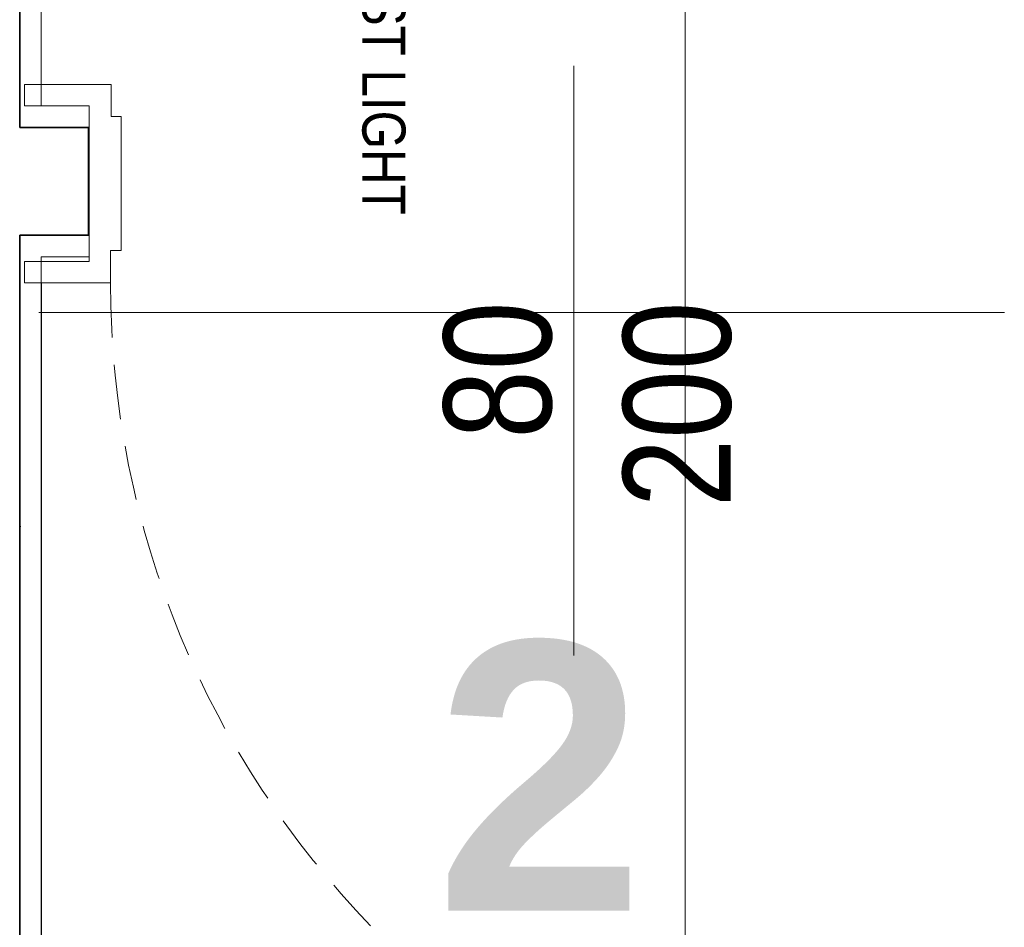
# Model space of a CAD drawing. Header units: millimetres. Extents: x -9038497 to 54128, y -10570064 to 59476.
# Tile 104 of 135: x 48387 to 48478, y 20562 to 20646. Entities that reach past the tile are written whole.
import ezdxf

# ---------------------------------------------------------------- set-up
doc = ezdxf.new("R2010")
doc.units = ezdxf.units.MM
doc.header["$LTSCALE"] = 0.8
doc.linetypes.add('Dash', pattern=[0.435, 0.3175, -0.1175])
doc.linetypes.add('DASHED2', pattern=[9.525, 6.35, -3.175])
for name, color, linetype, lineweight in [('0 proj_drzwi', 4, 'Continuous', 0), ('0 proj_okna', 4, 'Continuous', 0), ('0 proj_widok widok widok', 7, 'Continuous', 0), ('SCIANY', 1, 'Continuous', 30), ('tynk', 252, 'Continuous', 5)]:
    doc.layers.add(name, color=color, linetype=linetype, lineweight=lineweight)
doc.layers.add('strop podw.', color=3, linetype='Continuous')
doc.styles.add('WYMIAR-20', font='ARIALN.TTF', dxfattribs={"height": 4})
doc.styles.add('WYMIAR-50', font='ARIALN.TTF', dxfattribs={"height": 10})

msp = doc.modelspace()

# ---------------------------------------------------------------- linework, layer by layer
at = {"layer": '0 proj_drzwi', "lineweight": 0}
msp.add_line((48438.087, 20641.948), (48438.087, 20587.162), dxfattribs=at)
at = {"layer": '0 proj_drzwi'}
for p, q in [((48387.038, 20638.219), (48387.038, 20640.211)), ((48395.087, 20637.219), (48396.038, 20637.219)), ((48396.038, 20637.219), (48396.038, 20624.763)), ((48395.038, 20621.763), (48395.038, 20624.763)), ((48395.038, 20624.763), (48396.038, 20624.763)), ((48387.038, 20621.763), (48387.038, 20623.763))]:
    msp.add_line(p, q, dxfattribs=at)
at = {"layer": '0 proj_drzwi', "linetype": 'DASHED2', "lineweight": 0}
msp.add_arc((48481.125, 20621.848), 86.087, 180.05677, 267.97728, dxfattribs=at)
at = {"layer": '0 proj_okna', "lineweight": 0}
for p, q in [((48395.087, 20640.211), (48387.038, 20640.211)), ((48395.087, 20637.219), (48395.087, 20640.211)), ((48393.038, 20638.219), (48387.038, 20638.219)), ((48393.038, 20623.763), (48393.038, 20638.219)), ((48387.038, 20623.763), (48393.038, 20623.763)), ((48395.038, 20621.763), (48387.038, 20621.763))]:
    msp.add_line(p, q, dxfattribs=at)
at = {"layer": '0 proj_widok widok widok', "lineweight": 0}
for p, q in [((48448.421, 20738.203), (48448.421, 20493.931)), ((48388.621, 20624.206), (48388.621, 20624.203)), ((48388.621, 20621.763), (48388.621, 20507.982)), ((48388.372, 20619.004), (48478.093, 20619.004))]:
    msp.add_line(p, q, dxfattribs=at)
at = {"layer": 'SCIANY', "ltscale": 40}
for p, q in [((48386.596, 20740.203), (48386.596, 20636.203)), ((48386.596, 20636.203), (48386.596, 20740.203)), ((48386.596, 20636.203), (48392.994, 20636.203)), ((48392.994, 20636.203), (48386.596, 20636.203)), ((48392.994, 20636.203), (48392.994, 20626.203)), ((48392.994, 20626.203), (48392.994, 20636.203)), ((48392.994, 20626.203), (48386.596, 20626.203)), ((48386.596, 20626.203), (48386.596, 20522.203)), ((48386.596, 20506.072), (48386.596, 20626.203)), ((48386.596, 20626.203), (48392.994, 20626.203))]:
    msp.add_line(p, q, dxfattribs=at)
at = {"layer": 'strop podw.', "linetype": 'Dash', "lineweight": 0}
msp.add_line((48386.693, 20599.136), (48386.596, 20599.136), dxfattribs=at)
at = {"layer": 'tynk', "lineweight": 0, "ltscale": 40}
for p, q in [((48388.596, 20738.203), (48388.596, 20638.203)), ((48388.596, 20638.203), (48393.038, 20638.203))]:
    msp.add_line(p, q, dxfattribs=at)
msp.add_lwpolyline([(48393.038, 20624.203), (48388.596, 20624.203), (48388.596, 20508.072), (48394.994, 20508.072), (48394.994, 20504.901)], dxfattribs=at)

# ---------------------------------------------------------------- texts
at = {"layer": '0 proj_okna', "lineweight": 0, "insert": (48425.989, 20620.031), "char_height": 10, "attachment_point": 3, "rotation": 90, "style": 'WYMIAR-50'}
msp.add_mtext_dynamic_manual_height_columns('80\\P200', width=16.41629, gutter_width=50, heights=[0], dxfattribs=at)
at = {"layer": '0 proj_widok widok widok', "lineweight": 0, "insert": (48422.441, 20702.687), "char_height": 4, "attachment_point": 1, "rotation": 270, "style": 'WYMIAR-20'}
msp.add_mtext_dynamic_manual_height_columns('PŁYTKA  INDUSTRIALDUST LIGHT GRYS  59,8X119,8 cm  ', width=78.80019, gutter_width=20, heights=[0], dxfattribs=at)
at = {"layer": '0 proj_widok widok widok', "lineweight": 0, "insert": (48425.212, 20588.429), "char_height": 25, "attachment_point": 1, "style": 'WYMIAR-50'}
msp.add_mtext_dynamic_manual_height_columns('{\\fArial Unicode MS|b1|i0|c238|p34;2}', width=52.34648, gutter_width=50, heights=[0], dxfattribs=at)

doc.saveas('drawing.dxf')
